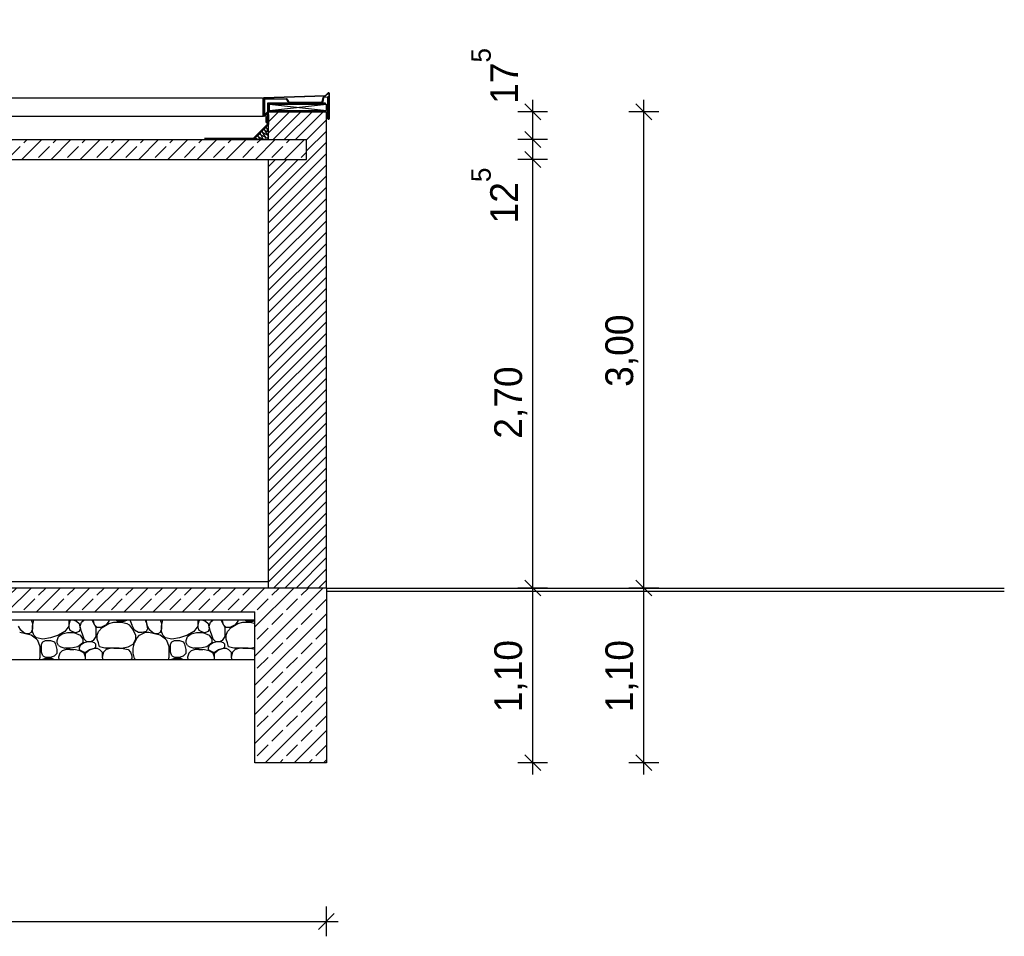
# Model space of a CAD drawing. Extents: x -73 to 359, y -4 to 85.
# Tile 67 of 149: x 53.28 to 59.48, y -1.11 to 4.66. Entities that reach past the tile are written whole.
import ezdxf

# ---------------------------------------------------------------- set-up
doc = ezdxf.new("R2010")
doc.units = 0
doc.header["$MEASUREMENT"] = 0
for name, color, linetype in [('A_1 Dämmung', 7, 'Continuous'), ('A_1 Holz', 7, 'Continuous'), ('P_BM_AUSSEN', 7, 'Continuous'), ('R_NT_DACH', 7, 'Continuous'), ('R_TR_BODEN', 7, 'Continuous'), ('R_TR_HIDDEN', 7, 'Continuous'), ('Schraffuren', 7, 'Continuous')]:
    doc.layers.add(name, color=color, linetype=linetype)
doc.styles.add('ERSTELLTER_STIL_1', font='txt')
doc.linetypes.add('Terrainlinie', pattern='A,0,[1,Bl.Nr. 2.0021.Shx,S=0.000793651,R=0,X=0,Y=-0.043301],-0.1,0', length=0.1)
doc.dimstyles.new('ERSTELLTER_STIL__1', dxfattribs={"dimtxt": 0.175, "dimasz": 0.095, "dimexe": 0.18, "dimexo": 0, "dimgap": 0.09, "dimtad": 1, "dimzin": 0, "dimdsep": 46, "dimtxsty": 'ERSTELLTER_STIL_1', "dimblk": 'ARROWHEAD_6', "dimblk1": 'ARROWHEAD_6', "dimblk2": 'ARROWHEAD_6', "dimcen": 0.09, "dimclrd": 7, "dimclre": 7, "dimclrt": 7, "dimadec": 0, "dimazin": 0, "dimtfac": 1, "dimtdec": 4, "dimtmove": 0, "dimatfit": 3, "dimfxl": 0, "dimtolj": 1, "dimtzin": 0, "dimarcsym": 0})
doc.dimstyles.new('ERSTELLTER_STIL__2', dxfattribs={"dimtxt": 0.175, "dimasz": 0.095, "dimexe": 0.18, "dimexo": 0, "dimgap": 0.09, "dimtad": 1, "dimtih": 1, "dimtoh": 1, "dimzin": 0, "dimdsep": 46, "dimtxsty": 'ERSTELLTER_STIL_1', "dimblk": 'ARROWHEAD_6', "dimblk1": 'ARROWHEAD_6', "dimblk2": 'ARROWHEAD_6', "dimcen": 0.09, "dimclrd": 7, "dimclre": 7, "dimclrt": 7, "dimadec": 0, "dimazin": 0, "dimtfac": 1, "dimtdec": 4, "dimtmove": 0, "dimatfit": 3, "dimfxl": 0, "dimtolj": 1, "dimtzin": 0, "dimarcsym": 0})
pattern_1 = [(45, (15.84666, 1.08162), (-0.09192388, 0.09192388), []), (45, (15.8007, 1.12758), (-0.09192388, 0.09192388), [0.0975, -0.0325])]

# ---------------------------------------------------------------- blocks, each defined once
blk = doc.blocks.new('*X12', base_point=(15.8467, 1.0816))
at = {"layer": 'Schraffuren', "linetype": 'Continuous'}
for p, q in [((53.3528, 0.8816), (53.3609, 0.8575)), ((53.3609, 0.8412), (53.369, 0.8816)), ((53.5884, 0.8816), (53.5884, 0.8412)), ((53.5965, 0.8737), (53.5884, 0.8493)), ((53.6044, 0.8816), (53.5965, 0.8737)), ((53.6135, 0.8816), (53.6372, 0.8737)), ((53.6372, 0.8737), (53.6534, 0.8575)), ((53.6697, 0.8656), (53.6857, 0.8816)), ((53.7348, 0.8816), (53.7509, 0.8493)), ((53.7509, 0.8493), (53.7429, 0.8816)), ((53.8403, 0.8737), (53.8241, 0.8493)), ((53.8423, 0.8816), (53.8403, 0.8737)), ((53.8853, 0.8816), (53.8972, 0.8737)), ((53.8972, 0.8737), (53.9378, 0.8737)), ((53.9378, 0.8737), (53.9615, 0.8816)), ((53.9737, 0.8816), (53.9866, 0.8493)), ((54.076, 0.8656), (54.072, 0.8816)), ((54.0841, 0.8412), (54.076, 0.8816)), ((54.1654, 0.8816), (54.1735, 0.8575)), ((54.1735, 0.8412), (54.1816, 0.8816)), ((54.401, 0.8816), (54.401, 0.8412)), ((54.4091, 0.8737), (54.401, 0.8493)), ((54.417, 0.8816), (54.4091, 0.8737)), ((54.4261, 0.8816), (54.4498, 0.8737)), ((54.4498, 0.8737), (54.466, 0.8575)), ((54.4823, 0.8656), (54.4983, 0.8816)), ((54.5474, 0.8816), (54.5635, 0.8493)), ((54.5635, 0.8493), (54.5555, 0.8816)), ((54.6529, 0.8737), (54.6367, 0.8493)), ((54.6549, 0.8816), (54.6529, 0.8737)), ((54.6979, 0.8816), (54.7098, 0.8737)), ((54.7098, 0.8737), (54.7504, 0.8737)), ((54.7504, 0.8737), (54.7617, 0.8775)), ((53.2877, 0.8168), (53.2715, 0.8412)), ((53.304, 0.8006), (53.2877, 0.8168)), ((53.3609, 0.825), (53.3528, 0.8006)), ((53.3609, 0.8575), (53.3609, 0.825)), ((53.3609, 0.8087), (53.3609, 0.8412)), ((53.369, 0.7843), (53.3609, 0.8087)), ((53.564, 0.8087), (53.5234, 0.7843)), ((53.5884, 0.8412), (53.564, 0.8087)), ((53.5884, 0.8493), (53.5884, 0.8331)), ((53.5884, 0.8331), (53.5965, 0.8168)), ((53.5965, 0.8168), (53.6128, 0.8087)), ((53.6128, 0.8087), (53.629, 0.8006)), ((53.6534, 0.8087), (53.6372, 0.8006)), ((53.6534, 0.8575), (53.6615, 0.825)), ((53.6615, 0.825), (53.6534, 0.8087)), ((53.6615, 0.8412), (53.6697, 0.8656)), ((53.6697, 0.8087), (53.6615, 0.8412)), ((53.6778, 0.7843), (53.6697, 0.8087)), ((53.7509, 0.8493), (53.759, 0.8331)), ((53.7672, 0.8331), (53.7509, 0.8493)), ((53.759, 0.8331), (53.759, 0.8087)), ((53.759, 0.8087), (53.759, 0.7762)), ((53.7916, 0.8331), (53.7672, 0.8331)), ((53.7672, 0.7843), (53.7753, 0.8087)), ((53.7753, 0.8087), (53.7997, 0.8331)), ((53.8241, 0.8493), (53.7916, 0.8331)), ((53.7997, 0.8331), (53.8403, 0.8575)), ((53.8403, 0.8575), (53.8728, 0.8656)), ((53.8728, 0.8656), (53.9216, 0.8656)), ((53.9216, 0.8656), (53.9541, 0.8575)), ((53.9541, 0.8575), (53.9703, 0.8493)), ((53.9703, 0.8493), (53.9947, 0.8168)), ((54.0028, 0.8168), (53.9866, 0.8493)), ((54.011, 0.7843), (53.9947, 0.8168)), ((54.0272, 0.8006), (54.0028, 0.8168)), ((54.076, 0.8087), (54.0516, 0.8006)), ((54.076, 0.8656), (54.0841, 0.825)), ((54.0841, 0.825), (54.076, 0.8087)), ((54.1003, 0.8168), (54.0841, 0.8412)), ((54.1166, 0.8006), (54.1003, 0.8168)), ((54.1735, 0.825), (54.1653, 0.8006)), ((54.1735, 0.8575), (54.1735, 0.825)), ((54.1735, 0.8087), (54.1735, 0.8412)), ((54.1816, 0.7843), (54.1735, 0.8087)), ((54.3766, 0.8087), (54.336, 0.7843)), ((54.401, 0.8412), (54.3766, 0.8087)), ((54.401, 0.8493), (54.401, 0.8331)), ((54.401, 0.8331), (54.4091, 0.8168)), ((54.4091, 0.8168), (54.4254, 0.8087)), ((54.4254, 0.8087), (54.4416, 0.8006)), ((54.466, 0.8087), (54.4498, 0.8006)), ((54.466, 0.8575), (54.4741, 0.825)), ((54.4741, 0.825), (54.466, 0.8087)), ((54.4741, 0.8412), (54.4823, 0.8656)), ((54.4823, 0.8087), (54.4741, 0.8412)), ((54.4904, 0.7843), (54.4823, 0.8087)), ((54.5635, 0.8493), (54.5716, 0.8331)), ((54.5798, 0.8331), (54.5635, 0.8493)), ((54.5716, 0.8331), (54.5716, 0.8087)), ((54.5716, 0.8087), (54.5716, 0.7762)), ((54.6041, 0.8331), (54.5798, 0.8331)), ((54.5798, 0.7843), (54.5879, 0.8087)), ((54.5879, 0.8087), (54.6123, 0.8331)), ((54.6367, 0.8493), (54.6041, 0.8331)), ((54.6123, 0.8331), (54.6529, 0.8575)), ((54.6529, 0.8575), (54.6854, 0.8656)), ((54.6854, 0.8656), (54.7342, 0.8656)), ((54.7342, 0.8656), (54.7617, 0.8587)), ((53.3528, 0.7843), (53.2796, 0.8006)), ((53.3202, 0.7925), (53.304, 0.8006)), ((53.3365, 0.7925), (53.3202, 0.7925)), ((53.3528, 0.8006), (53.3365, 0.7925)), ((53.3853, 0.76), (53.3528, 0.7843)), ((53.3853, 0.7681), (53.369, 0.7843)), ((53.4259, 0.76), (53.3853, 0.7681)), ((53.3934, 0.7518), (53.3853, 0.76)), ((53.4096, 0.7112), (53.3934, 0.7518)), ((53.4746, 0.7681), (53.4259, 0.76)), ((53.4259, 0.7437), (53.4421, 0.7518)), ((53.4421, 0.7518), (53.4746, 0.7518)), ((53.5234, 0.7843), (53.4746, 0.7681)), ((53.4746, 0.7518), (53.499, 0.7437)), ((53.5153, 0.7518), (53.5234, 0.7762)), ((53.5153, 0.7356), (53.5153, 0.7518)), ((53.5234, 0.7762), (53.5478, 0.7925)), ((53.5478, 0.7925), (53.5803, 0.8006)), ((53.5803, 0.8006), (53.6209, 0.8006)), ((53.6209, 0.8006), (53.6615, 0.7843)), ((53.629, 0.8006), (53.6372, 0.8006)), ((53.6615, 0.7843), (53.6778, 0.76)), ((53.6859, 0.76), (53.6778, 0.7843)), ((53.6778, 0.76), (53.6778, 0.7356)), ((53.7022, 0.7437), (53.6859, 0.76)), ((53.7428, 0.7518), (53.7265, 0.7437)), ((53.759, 0.7762), (53.7428, 0.7518)), ((53.7672, 0.76), (53.7672, 0.7843)), ((53.7753, 0.7356), (53.7672, 0.76)), ((53.9947, 0.7275), (54.011, 0.76)), ((54.0028, 0.7356), (54.0191, 0.7681)), ((54.011, 0.76), (54.011, 0.7843)), ((54.0191, 0.7681), (54.0353, 0.7843)), ((54.0387, 0.8006), (54.0272, 0.8006)), ((54.0353, 0.7843), (54.0387, 0.786)), ((54.0516, 0.8006), (54.0387, 0.8006)), ((54.0387, 0.786), (54.0678, 0.8006)), ((54.0922, 0.8006), (54.0678, 0.8006)), ((54.1653, 0.7843), (54.0922, 0.8006)), ((54.1328, 0.7925), (54.1166, 0.8006)), ((54.1491, 0.7925), (54.1328, 0.7925)), ((54.1653, 0.8006), (54.1491, 0.7925)), ((54.1979, 0.76), (54.1653, 0.7843)), ((54.1979, 0.7681), (54.1816, 0.7843)), ((54.2385, 0.76), (54.1979, 0.7681)), ((54.206, 0.7518), (54.1979, 0.76)), ((54.2222, 0.7112), (54.206, 0.7518)), ((54.2872, 0.7681), (54.2385, 0.76)), ((54.2385, 0.7437), (54.2547, 0.7518)), ((54.2547, 0.7518), (54.2872, 0.7518)), ((54.336, 0.7843), (54.2872, 0.7681)), ((54.2872, 0.7518), (54.3116, 0.7437)), ((54.3279, 0.7518), (54.336, 0.7762)), ((54.3279, 0.7356), (54.3279, 0.7518)), ((54.336, 0.7762), (54.3604, 0.7925)), ((54.3604, 0.7925), (54.3929, 0.8006)), ((54.3929, 0.8006), (54.4335, 0.8006)), ((54.4335, 0.8006), (54.4741, 0.7843)), ((54.4416, 0.8006), (54.4498, 0.8006)), ((54.4741, 0.7843), (54.4904, 0.76)), ((54.4985, 0.76), (54.4904, 0.7843)), ((54.4904, 0.76), (54.4904, 0.7356)), ((54.5148, 0.7437), (54.4985, 0.76)), ((54.5554, 0.7518), (54.5391, 0.7437)), ((54.5716, 0.7762), (54.5554, 0.7518)), ((54.5798, 0.76), (54.5798, 0.7843)), ((54.5879, 0.7356), (54.5798, 0.76)), ((53.4096, 0.6787), (53.4096, 0.7112)), ((53.4178, 0.7275), (53.4259, 0.7437)), ((53.4178, 0.6787), (53.4178, 0.7275)), ((53.5071, 0.7275), (53.499, 0.7437)), ((53.5153, 0.695), (53.5071, 0.7275)), ((53.5234, 0.7193), (53.5153, 0.7356)), ((53.5153, 0.6706), (53.5153, 0.695)), ((53.5234, 0.7193), (53.5396, 0.7112)), ((53.5478, 0.6868), (53.5315, 0.6706)), ((53.5396, 0.7112), (53.564, 0.7031)), ((53.5722, 0.695), (53.5478, 0.6868)), ((53.6047, 0.7031), (53.564, 0.7031)), ((53.5965, 0.695), (53.5722, 0.695)), ((53.5965, 0.695), (53.6209, 0.695)), ((53.6453, 0.7112), (53.6047, 0.7031)), ((53.6615, 0.6868), (53.6209, 0.695)), ((53.6778, 0.7356), (53.6453, 0.7112)), ((53.6615, 0.7193), (53.6534, 0.7031)), ((53.6534, 0.7031), (53.6534, 0.695)), ((53.6534, 0.695), (53.6697, 0.6868)), ((53.6859, 0.7356), (53.6615, 0.7193)), ((53.6859, 0.6706), (53.6615, 0.6868)), ((53.6697, 0.6868), (53.6859, 0.6787)), ((53.7103, 0.7437), (53.6859, 0.7356)), ((53.694, 0.6787), (53.7184, 0.695)), ((53.694, 0.6706), (53.7103, 0.6868)), ((53.7265, 0.7437), (53.7022, 0.7437)), ((53.7347, 0.7437), (53.7103, 0.7437)), ((53.7103, 0.6868), (53.7265, 0.695)), ((53.7184, 0.695), (53.7509, 0.7031)), ((53.7265, 0.695), (53.7509, 0.7031)), ((53.7509, 0.7356), (53.7347, 0.7437)), ((53.759, 0.7275), (53.7509, 0.7356)), ((53.7509, 0.7031), (53.759, 0.7112)), ((53.7509, 0.7031), (53.7672, 0.7031)), ((53.759, 0.7112), (53.759, 0.7275)), ((53.7672, 0.7031), (53.7834, 0.695)), ((53.7834, 0.7112), (53.7753, 0.7356)), ((53.8159, 0.7031), (53.7834, 0.7112)), ((53.7834, 0.695), (53.7997, 0.6787)), ((53.8241, 0.695), (53.8078, 0.6787)), ((53.8728, 0.7031), (53.8159, 0.7031)), ((53.8566, 0.7031), (53.8241, 0.695)), ((53.9053, 0.7031), (53.8566, 0.7031)), ((53.8728, 0.7031), (53.9216, 0.7031)), ((53.9216, 0.7031), (53.9622, 0.7112)), ((53.9216, 0.7031), (53.9622, 0.695)), ((53.9622, 0.7112), (53.9947, 0.7275)), ((53.9622, 0.695), (53.9784, 0.6787)), ((53.9947, 0.7031), (54.0028, 0.7356)), ((53.9947, 0.6706), (53.9947, 0.7031)), ((54.2222, 0.6787), (54.2222, 0.7112)), ((54.2304, 0.7275), (54.2385, 0.7437)), ((54.2304, 0.6787), (54.2304, 0.7275)), ((54.3197, 0.7275), (54.3116, 0.7437)), ((54.3279, 0.695), (54.3197, 0.7275)), ((54.336, 0.7193), (54.3279, 0.7356)), ((54.3279, 0.6706), (54.3279, 0.695)), ((54.336, 0.7193), (54.3522, 0.7112)), ((54.3604, 0.6868), (54.3441, 0.6706)), ((54.3522, 0.7112), (54.3766, 0.7031)), ((54.3847, 0.695), (54.3604, 0.6868)), ((54.4173, 0.7031), (54.3766, 0.7031)), ((54.4091, 0.695), (54.3847, 0.695)), ((54.4091, 0.695), (54.4335, 0.695)), ((54.4579, 0.7112), (54.4173, 0.7031)), ((54.4741, 0.6868), (54.4335, 0.695)), ((54.4904, 0.7356), (54.4579, 0.7112)), ((54.4741, 0.7193), (54.466, 0.7031)), ((54.466, 0.7031), (54.466, 0.695)), ((54.466, 0.695), (54.4823, 0.6868)), ((54.4985, 0.7356), (54.4741, 0.7193)), ((54.4985, 0.6706), (54.4741, 0.6868)), ((54.4823, 0.6868), (54.4985, 0.6787)), ((54.5229, 0.7437), (54.4985, 0.7356)), ((54.5066, 0.6787), (54.531, 0.695)), ((54.5066, 0.6706), (54.5229, 0.6868)), ((54.5391, 0.7437), (54.5148, 0.7437)), ((54.5473, 0.7437), (54.5229, 0.7437)), ((54.5229, 0.6868), (54.5391, 0.695)), ((54.531, 0.695), (54.5635, 0.7031)), ((54.5391, 0.695), (54.5635, 0.7031)), ((54.5635, 0.7356), (54.5473, 0.7437)), ((54.5716, 0.7275), (54.5635, 0.7356)), ((54.5635, 0.7031), (54.5716, 0.7112)), ((54.5635, 0.7031), (54.5798, 0.7031)), ((54.5716, 0.7112), (54.5716, 0.7275)), ((54.5798, 0.7031), (54.596, 0.695)), ((54.596, 0.7112), (54.5879, 0.7356)), ((54.6285, 0.7031), (54.596, 0.7112)), ((54.596, 0.695), (54.6123, 0.6787)), ((54.6367, 0.695), (54.6204, 0.6787)), ((54.6854, 0.7031), (54.6285, 0.7031)), ((54.6692, 0.7031), (54.6367, 0.695)), ((54.7179, 0.7031), (54.6692, 0.7031)), ((54.6854, 0.7031), (54.7342, 0.7031)), ((54.7342, 0.7031), (54.7617, 0.7086)), ((54.7342, 0.7031), (54.7617, 0.6976)), ((53.4048, 0.6316), (53.4096, 0.6462)), ((53.4096, 0.6462), (53.4096, 0.6787)), ((53.4259, 0.6543), (53.4178, 0.6787)), ((53.4421, 0.6381), (53.4228, 0.6316)), ((53.4259, 0.6543), (53.4421, 0.6462)), ((53.4421, 0.6462), (53.4746, 0.6462)), ((53.4828, 0.6381), (53.4421, 0.6381)), ((53.4746, 0.6462), (53.499, 0.6543)), ((53.4957, 0.6316), (53.4828, 0.6381)), ((53.499, 0.6543), (53.5153, 0.6706)), ((53.5315, 0.6706), (53.5234, 0.6462)), ((53.5234, 0.6462), (53.527, 0.6316)), ((53.6859, 0.6787), (53.694, 0.6787)), ((53.694, 0.6462), (53.6859, 0.6706)), ((53.694, 0.6462), (53.694, 0.6706)), ((53.694, 0.6316), (53.694, 0.6462)), ((53.7997, 0.6787), (53.7997, 0.6462)), ((53.8078, 0.6787), (53.7997, 0.6462)), ((53.7997, 0.6462), (53.8026, 0.6316)), ((53.7997, 0.6462), (53.8033, 0.6316)), ((53.9784, 0.6787), (53.9866, 0.6543)), ((53.9866, 0.6381), (53.9801, 0.6316)), ((53.9866, 0.6543), (53.9866, 0.6381)), ((54.0028, 0.6381), (53.9947, 0.6706)), ((54.0093, 0.6316), (54.0028, 0.6381)), ((54.2174, 0.6316), (54.2222, 0.6462)), ((54.2222, 0.6462), (54.2222, 0.6787)), ((54.2385, 0.6543), (54.2304, 0.6787)), ((54.2547, 0.6381), (54.2354, 0.6316)), ((54.2385, 0.6543), (54.2547, 0.6462)), ((54.2547, 0.6462), (54.2872, 0.6462)), ((54.2954, 0.6381), (54.2547, 0.6381)), ((54.2872, 0.6462), (54.3116, 0.6543)), ((54.3083, 0.6316), (54.2954, 0.6381)), ((54.3116, 0.6543), (54.3279, 0.6706)), ((54.3441, 0.6706), (54.336, 0.6462)), ((54.336, 0.6462), (54.3396, 0.6316)), ((54.4985, 0.6787), (54.5066, 0.6787)), ((54.5066, 0.6462), (54.4985, 0.6706)), ((54.5066, 0.6462), (54.5066, 0.6706)), ((54.5066, 0.6316), (54.5066, 0.6462)), ((54.6123, 0.6787), (54.6123, 0.6462)), ((54.6204, 0.6787), (54.6123, 0.6462)), ((54.6123, 0.6462), (54.6152, 0.6316)), ((54.6123, 0.6462), (54.6159, 0.6316))]:
    blk.add_line(p, q, dxfattribs=at)
blk = doc.blocks.new('Schraffur_1_6', base_point=(15.8467, 1.0816))
at = {"layer": 'Schraffuren', "color": 255, "linetype": 'Continuous', "lineweight": 18}
for p, q in [((54.7617, 0.8816), (48.9317, 0.8816)), ((54.7617, 0.6316), (54.7617, 0.8816)), ((48.9317, 0.6316), (54.7617, 0.6316))]:
    blk.add_line(p, q, dxfattribs=at)
at = {"layer": 'Schraffuren', "linetype": 'Continuous'}
blk.add_blockref('*X12', (15.8467, 1.0816), dxfattribs=at)
blk = doc.blocks.new('*D13', base_point=(15.8467, 1.0816))
at = {"layer": 'P_BM_AUSSEN', "linetype": 'Continuous'}
for p, q in [((57.1617, 1.1316), (57.2617, 1.0316)), ((57.3054, 1.0816), (57.1179, 1.0816)), ((57.2117, -0.0184), (57.2117, 1.0816)), ((57.1617, 0.0316), (57.2617, -0.0684)), ((57.3054, -0.0184), (57.1179, -0.0184)), ((57.2117, -0.0934), (57.2117, -0.0184))]:
    blk.add_line(p, q, dxfattribs=at)
at = {"layer": 'P_BM_AUSSEN', "char_height": 0.175, "attachment_point": 7, "rotation": 90, "style": 'ERSTELLTER_STIL_1'}
for s, insert in [('{3,00}', (57.1767, 2.3488)), ('{1,10}', (57.1767, 0.2988))]:
    blk.add_mtext(s, dxfattribs=dict(at, insert=insert))
blk = doc.blocks.new('ARROWHEAD_6')
at = {"color": 0, "linetype": 'Continuous', "lineweight": 0}
for p, q in [((0, 0), (-1, 0)), ((-0.5, -0.5), (0.5, 0.5))]:
    blk.add_line(p, q, dxfattribs=at)
blk = doc.blocks.new('*D15', base_point=(15.8467, 1.0816))
at = {"layer": 'P_BM_AUSSEN', "linetype": 'Continuous'}
for p, q in [((57.2117, 4.0816), (57.2117, 4.1566)), ((57.2617, 4.0316), (57.1617, 4.1316)), ((57.3054, 4.0816), (57.1179, 4.0816)), ((57.2117, 1.0816), (57.2117, 4.0816)), ((57.1617, 1.1316), (57.2617, 1.0316)), ((57.3054, 1.0816), (57.1179, 1.0816))]:
    blk.add_line(p, q, dxfattribs=at)
at = {"layer": 'P_BM_AUSSEN', "char_height": 0.175, "attachment_point": 7, "rotation": 90, "style": 'ERSTELLTER_STIL_1'}
for s, insert in [('{3,00}', (57.1767, 2.3488)), ('{1,10}', (57.1767, 0.2988))]:
    blk.add_mtext(s, dxfattribs=dict(at, insert=insert))
blk = doc.blocks.new('*D19', base_point=(15.8467, 1.0816))
at = {"layer": 'P_BM_AUSSEN', "linetype": 'Continuous'}
for p, q in [((56.4617, 1.1316), (56.5617, 1.0316)), ((56.6054, 1.0816), (56.4179, 1.0816)), ((56.5117, -0.0184), (56.5117, 1.0816)), ((56.4617, 0.0316), (56.5617, -0.0684)), ((56.6054, -0.0184), (56.4179, -0.0184)), ((56.5117, -0.0934), (56.5117, -0.0184))]:
    blk.add_line(p, q, dxfattribs=at)
at = {"layer": 'P_BM_AUSSEN', "char_height": 0.175, "attachment_point": 7, "rotation": 90, "style": 'ERSTELLTER_STIL_1'}
for s, insert in [('{17\\A1{\\H0.7x;\\S5^  ;}}', (56.4186, 4.1316)), ('{12\\A1{\\H0.7x;\\S5^  ;}}', (56.4186, 3.3784)), ('{2,70}', (56.4767, 2.0222)), ('{1,10}', (56.4767, 0.2988))]:
    blk.add_mtext(s, dxfattribs=dict(at, insert=insert))
blk = doc.blocks.new('*D20', base_point=(15.8467, 1.0816))
at = {"layer": 'P_BM_AUSSEN', "linetype": 'Continuous'}
for p, q in [((56.4617, 3.8316), (56.5617, 3.7316)), ((56.6054, 3.7816), (56.4179, 3.7816)), ((56.5117, 1.0816), (56.5117, 3.7816)), ((56.4617, 1.1316), (56.5617, 1.0316)), ((56.6054, 1.0816), (56.4179, 1.0816))]:
    blk.add_line(p, q, dxfattribs=at)
at = {"layer": 'P_BM_AUSSEN', "char_height": 0.175, "attachment_point": 7, "rotation": 90, "style": 'ERSTELLTER_STIL_1'}
for s, insert in [('{17\\A1{\\H0.7x;\\S5^  ;}}', (56.4186, 4.1316)), ('{12\\A1{\\H0.7x;\\S5^  ;}}', (56.4186, 3.3784)), ('{2,70}', (56.4767, 2.0222)), ('{1,10}', (56.4767, 0.2988))]:
    blk.add_mtext(s, dxfattribs=dict(at, insert=insert))
blk = doc.blocks.new('*D21', base_point=(15.8467, 1.0816))
at = {"layer": 'P_BM_AUSSEN', "linetype": 'Continuous'}
for p, q in [((56.4617, 3.9566), (56.5617, 3.8566)), ((56.6054, 3.9066), (56.4179, 3.9066)), ((56.5117, 3.7816), (56.5117, 3.9066)), ((56.4617, 3.8316), (56.5617, 3.7316)), ((56.6054, 3.7816), (56.4179, 3.7816))]:
    blk.add_line(p, q, dxfattribs=at)
at = {"layer": 'P_BM_AUSSEN', "char_height": 0.175, "attachment_point": 7, "rotation": 90, "style": 'ERSTELLTER_STIL_1'}
for s, insert in [('{17\\A1{\\H0.7x;\\S5^  ;}}', (56.4186, 4.1316)), ('{12\\A1{\\H0.7x;\\S5^  ;}}', (56.4186, 3.3784)), ('{2,70}', (56.4767, 2.0222)), ('{1,10}', (56.4767, 0.2988))]:
    blk.add_mtext(s, dxfattribs=dict(at, insert=insert))
blk = doc.blocks.new('*D22', base_point=(15.8467, 1.0816))
at = {"layer": 'P_BM_AUSSEN', "linetype": 'Continuous'}
for p, q in [((56.5117, 4.0816), (56.5117, 4.1566)), ((56.5617, 4.0316), (56.4617, 4.1316)), ((56.6054, 4.0816), (56.4179, 4.0816)), ((56.5117, 3.9066), (56.5117, 4.0816)), ((56.4617, 3.9566), (56.5617, 3.8566)), ((56.6054, 3.9066), (56.4179, 3.9066))]:
    blk.add_line(p, q, dxfattribs=at)
at = {"layer": 'P_BM_AUSSEN', "char_height": 0.175, "attachment_point": 7, "rotation": 90, "style": 'ERSTELLTER_STIL_1'}
for s, insert in [('{17\\A1{\\H0.7x;\\S5^  ;}}', (56.4186, 4.1316)), ('{12\\A1{\\H0.7x;\\S5^  ;}}', (56.4186, 3.3784)), ('{2,70}', (56.4767, 2.0222)), ('{1,10}', (56.4767, 0.2988))]:
    blk.add_mtext(s, dxfattribs=dict(at, insert=insert))
blk = doc.blocks.new('*D23', base_point=(15.8467, 1.0816))
at = {"layer": 'P_BM_AUSSEN', "linetype": 'Continuous'}
for p, q in [((48.4817, -1.1121), (48.4817, -0.9246)), ((55.2117, -1.1121), (55.2117, -0.9246)), ((48.5317, -0.9684), (48.4317, -1.0684)), ((55.1617, -1.0684), (55.2617, -0.9684)), ((48.4067, -1.0184), (48.4817, -1.0184)), ((48.4817, -1.0184), (55.2117, -1.0184)), ((55.2117, -1.0184), (55.2867, -1.0184))]:
    blk.add_line(p, q, dxfattribs=at)
at = {"layer": 'P_BM_AUSSEN', "insert": (51.6139, -0.9834), "char_height": 0.175, "attachment_point": 7, "style": 'ERSTELLTER_STIL_1'}
blk.add_mtext('{6,73}', dxfattribs=at)

msp = doc.modelspace()

# ---------------------------------------------------------------- hatches: boundary and pattern name
at = {"layer": 'A_1 Dämmung', "linetype": 'Continuous'}
for points in [[(54.8397, 4.1295), (54.8397, 4.1365), (54.8686, 4.1365), (54.8686, 4.1295)], [(54.8397, 4.1293), (54.8466, 4.1293), (54.8466, 4.1043), (54.8397, 4.1043)], [(54.8957, 4.1295), (54.8957, 4.1365), (54.9247, 4.1365), (54.9247, 4.1295)], [(54.9492, 4.1295), (54.9492, 4.1365), (54.9782, 4.1365), (54.9782, 4.1295)], [(55.0032, 4.1295), (55.0032, 4.1365), (55.0317, 4.1365), (55.0317, 4.1295)], [(55.0602, 4.1365), (55.0745, 4.1365), (55.0745, 4.1295), (55.0602, 4.1295)], [(55.0745, 4.1365), (55.0817, 4.1365), (55.0817, 4.1295), (55.0745, 4.1295)], [(55.1067, 4.1365), (55.1317, 4.1365), (55.1317, 4.1295), (55.1067, 4.1295)], [(55.1567, 4.1365), (55.1817, 4.1365), (55.1817, 4.1295), (55.1567, 4.1295)], [(54.8397, 4.0677), (54.8397, 4.0651), (54.8326, 4.0651), (54.8326, 4.0687), (54.8397, 4.0792), (54.8397, 4.0816), (54.8466, 4.0816), (54.8466, 4.0781)], [(54.8396, 4.0315), (54.8326, 4.0315), (54.8326, 4.0507), (54.8397, 4.0507)], [(54.8397, 4.0771), (54.8467, 4.0771), (54.8467, 4.0521), (54.8397, 4.0521, 0.116838), (54.8397, 4.06)], [(54.8397, 4.0651), (54.8467, 4.0651), (54.8467, 4.0401), (54.8397, 4.0401)], [(54.8565, 4.0893), (54.8815, 4.0893), (54.8815, 4.0823), (54.8565, 4.0823)], [(54.9065, 4.0893), (54.9315, 4.0893), (54.9315, 4.0823), (54.9065, 4.0823)], [(54.9565, 4.0893), (54.9815, 4.0893), (54.9815, 4.0823), (54.9565, 4.0823)], [(55.0065, 4.0893), (55.0315, 4.0893), (55.0315, 4.0823), (55.0065, 4.0823)], [(55.0565, 4.0893), (55.0815, 4.0893), (55.0815, 4.0823), (55.0565, 4.0823)], [(55.1065, 4.0893), (55.1315, 4.0893), (55.1315, 4.0823), (55.1065, 4.0823)], [(55.1565, 4.0893), (55.1817, 4.0893), (55.1817, 4.0823), (55.1565, 4.0823)], [(54.8299, 3.9941), (54.8348, 3.9892), (54.8229, 3.9773), (54.8228, 3.9772), (54.8227, 3.977), (54.8171, 3.9715), (54.8122, 3.9764)], [(54.8397, 4.026), (54.8397, 4.0271), (54.8467, 4.0271), (54.8467, 4.0059), (54.8397, 4.0059), (54.8397, 4.018, 0.119278)], [(54.4441, 3.9136), (54.4661, 3.9136), (54.4661, 3.9066), (54.4441, 3.9066)], [(54.4911, 3.9136), (54.5107, 3.9136), (54.5107, 3.9066), (54.4911, 3.9066)], [(54.5107, 3.9136), (54.5161, 3.9136), (54.5161, 3.9066), (54.5107, 3.9066)], [(54.5411, 3.9136), (54.5661, 3.9136), (54.5661, 3.9066), (54.5411, 3.9066)], [(54.5911, 3.9136), (54.6161, 3.9136), (54.6161, 3.9066), (54.5911, 3.9066)], [(54.6411, 3.9136), (54.6661, 3.9136), (54.6661, 3.9066), (54.6411, 3.9066)], [(54.6911, 3.9136), (54.7161, 3.9136), (54.7161, 3.9066), (54.6911, 3.9066)], [(54.7411, 3.9136), (54.7494, 3.9136), (54.7592, 3.9234), (54.7641, 3.9185), (54.7523, 3.9066), (54.7411, 3.9066)], [(54.7945, 3.9588), (54.7995, 3.9538), (54.7969, 3.9513), (54.7968, 3.9512), (54.7967, 3.951), (54.784, 3.9383), (54.7838, 3.9382), (54.7837, 3.9381), (54.7818, 3.9361), (54.7768, 3.9411)]]:
    msp.add_hatch(color=256, dxfattribs=at).paths.add_polyline_path(points, flags=0)
at = {"layer": 'Schraffuren', "linetype": 'Continuous'}
h = msp.add_hatch(dxfattribs=at)
h.set_pattern_fill('Beton__Stahlbeton_0006', color=256, style=0, pattern_type=2)
h.set_pattern_definition(pattern_1)
h.paths.add_polyline_path([(48.8466, 4.0816), (48.8467, 4.0816), (48.8467, 4.0816), (48.4817, 4.0816), (48.4817, 3.7816), (55.0867, 3.7816), (55.0867, 3.9066), (48.8467, 3.9066), (48.8467, 3.9241), (48.8466, 3.9243)], flags=0)
h = msp.add_hatch(dxfattribs=at)
h.set_pattern_fill('MW_HLZ_0006', color=256, style=0, pattern_type=2)
h.set_pattern_definition([(45, (15.846663, 1.08162), (-0.03535534, 0.03535534), [])])
h.paths.add_polyline_path([(54.8467, 3.9243), (54.8467, 3.9241), (54.8467, 3.9066), (55.0867, 3.9066), (55.0867, 3.7816), (54.8467, 3.7816), (54.8467, 1.0816), (55.2117, 1.0816), (55.2117, 4.0816), (54.8467, 4.0816), (54.8467, 4.0816), (54.8467, 4.0816)], flags=0)
h = msp.add_hatch(dxfattribs=at)
h.set_pattern_fill('Beton__Stahlbeton_0006', color=256, style=0, pattern_type=2)
h.set_pattern_definition(pattern_1)
h.paths.add_polyline_path([(48.9317, 0.9316), (54.7617, 0.9316), (54.7617, -0.0184), (55.2117, -0.0184), (55.2117, 1.0816), (48.4817, 1.0816), (48.4817, -0.0184), (48.9317, -0.0184)], flags=0)

# ---------------------------------------------------------------- linework, layer by layer
at = {"layer": 'A_1 Dämmung', "linetype": 'Continuous'}
for p, q in [((54.8397, 4.1365), (54.8397, 4.0792)), ((55.2067, 4.1365), (54.8397, 4.1365)), ((54.8397, 4.1043), (54.8467, 4.1043)), ((54.8466, 4.0781), (54.8466, 4.1295)), ((55.2067, 4.1295), (54.8466, 4.1295)), ((54.8466, 4.0893), (54.8466, 4.1293)), ((54.8466, 4.0893), (54.8466, 4.1293)), ((54.8686, 4.1295), (54.8686, 4.1365)), ((54.9247, 4.1295), (54.9247, 4.1365)), ((54.9492, 4.1295), (54.9492, 4.1365)), ((54.9782, 4.1295), (54.9782, 4.1365)), ((55.0032, 4.1295), (55.0032, 4.1365)), ((55.0317, 4.1295), (55.0317, 4.1365)), ((55.0567, 4.1295), (55.0567, 4.1365)), ((55.0602, 4.1295), (55.0602, 4.1365)), ((55.0817, 4.1295), (55.0817, 4.1365)), ((55.1067, 4.1295), (55.1067, 4.1365)), ((55.1317, 4.1295), (55.1317, 4.1365)), ((55.1567, 4.1295), (55.1567, 4.1365)), ((55.1817, 4.1295), (55.1817, 4.1365)), ((55.2067, 4.1295), (55.2067, 4.1365)), ((54.8325, 4.015), (54.8326, 4.0687)), ((54.8325, 4.015), (54.8326, 4.0687)), ((54.8326, 4.0687), (54.8397, 4.0792)), ((54.8397, 4.0651), (54.8326, 4.0651)), ((54.8326, 4.0507), (54.8397, 4.0507)), ((54.8396, 4.0816), (54.8467, 4.0816)), ((54.8397, 4.0677), (54.8396, 4.0039)), ((54.8397, 4.0677), (54.8466, 4.0781)), ((54.8397, 4.0771), (54.8467, 4.0771)), ((54.8467, 4.0651), (54.8397, 4.0651)), ((54.8397, 4.0521), (54.8467, 4.0521)), ((54.8397, 4.0401), (54.8467, 4.0401)), ((55.1817, 4.0823), (54.8466, 4.0823)), ((54.8467, 4.0651), (54.8466, 4.001)), ((54.8565, 4.0823), (54.8565, 4.0893)), ((54.8815, 4.0823), (54.8815, 4.0893)), ((54.9065, 4.0823), (54.9065, 4.0893)), ((54.9315, 4.0823), (54.9315, 4.0893)), ((54.9565, 4.0823), (54.9565, 4.0893)), ((54.9815, 4.0823), (54.9815, 4.0893)), ((55.0047, 4.0893), (55.2117, 4.0893)), ((55.0065, 4.0823), (55.0065, 4.0893)), ((55.0315, 4.0823), (55.0315, 4.0893)), ((55.0315, 4.0823), (55.0315, 4.0893)), ((55.0565, 4.0823), (55.0565, 4.0893)), ((55.0815, 4.0823), (55.0815, 4.0893)), ((55.1065, 4.0823), (55.1065, 4.0893)), ((55.1315, 4.0823), (55.1315, 4.0893)), ((55.1565, 4.0823), (55.1565, 4.0893)), ((55.1817, 4.0823), (55.1817, 4.0893)), ((55.2067, 4.0823), (55.2067, 4.0893)), ((54.7494, 3.9136), (54.8397, 4.0039)), ((54.7523, 3.9066), (54.8467, 4.001)), ((54.8171, 3.9715), (54.8122, 3.9764)), ((54.8228, 3.9772), (54.8195, 3.9707)), ((54.8195, 3.9707), (54.8467, 3.9247)), ((54.8292, 3.9804), (54.8228, 3.9772)), ((54.8467, 3.9717), (54.8292, 3.9804)), ((54.8348, 3.9892), (54.8299, 3.9941)), ((54.8325, 4.015), (54.8396, 4.015)), ((54.8325, 3.9837), (54.8357, 3.9902)), ((54.8467, 3.9554), (54.8325, 3.9837)), ((54.8326, 4.0315), (54.8396, 4.0315)), ((54.8357, 3.9902), (54.8422, 3.9934)), ((54.8396, 4.0151), (54.8467, 4.0151)), ((54.8397, 4.0271), (54.8467, 4.0271)), ((54.8397, 4.0059), (54.8467, 4.0059)), ((54.8422, 3.9934), (54.8467, 3.9912)), ((54.7494, 3.9136), (54.4441, 3.9136)), ((54.4661, 3.9136), (54.4661, 3.9066)), ((54.4911, 3.9136), (54.4911, 3.9066)), ((54.5161, 3.9136), (54.5161, 3.9066)), ((54.5161, 3.9101), (54.5161, 3.9066)), ((54.5411, 3.9136), (54.5411, 3.9066)), ((54.5661, 3.9136), (54.5661, 3.9066)), ((54.5911, 3.9136), (54.5911, 3.9066)), ((54.5911, 3.9101), (54.5911, 3.9066)), ((54.6161, 3.9136), (54.6161, 3.9066)), ((54.6411, 3.9136), (54.6411, 3.9066)), ((54.6661, 3.9136), (54.6661, 3.9066)), ((54.6911, 3.9136), (54.6911, 3.9066)), ((54.7161, 3.9136), (54.7161, 3.9066)), ((54.7411, 3.9136), (54.7411, 3.9066)), ((54.7468, 3.9136), (54.7507, 3.9149)), ((54.758, 3.9118), (54.7554, 3.9066)), ((54.7645, 3.915), (54.758, 3.9118)), ((54.7641, 3.9185), (54.7592, 3.9234)), ((54.7813, 3.9066), (54.7645, 3.915)), ((54.7736, 3.9066), (54.7678, 3.9183)), ((54.7818, 3.9361), (54.7768, 3.9411)), ((54.7779, 3.9282), (54.8163, 3.9066)), ((54.7838, 3.9382), (54.7805, 3.9317)), ((54.7931, 3.9066), (54.7807, 3.9313)), ((54.7903, 3.9415), (54.7838, 3.9382)), ((54.8371, 3.9147), (54.7903, 3.9415)), ((54.7935, 3.9447), (54.7968, 3.9512)), ((54.7935, 3.9447), (54.8126, 3.9066)), ((54.7995, 3.9538), (54.7945, 3.9588)), ((54.8033, 3.9545), (54.8467, 3.9327)), ((54.8065, 3.9577), (54.8098, 3.9642)), ((54.8316, 3.9151), (54.8065, 3.9577)), ((54.8163, 3.9674), (54.8098, 3.9642)), ((54.8467, 3.9522), (54.8163, 3.9674)), ((54.8436, 3.9179), (54.8371, 3.9147)), ((54.8435, 3.9178), (54.8467, 3.9243)), ((54.7523, 3.9066), (54.4556, 3.9066))]:
    msp.add_line(p, q, dxfattribs=at)
at = {"layer": 'A_1 Dämmung', "linetype": 'Continuous', "flags": 128}
for points in [[(54.7494, 3.9136), (54.4521, 3.9136)], [(54.8467, 3.9066), (54.4441, 3.9066)]]:
    msp.add_lwpolyline(points, dxfattribs=at)
at = {"layer": 'A_1 Holz', "linetype": 'Continuous'}
for p, q in [((54.8536, 4.1293), (55.2117, 4.1293)), ((54.8536, 4.0893), (54.8536, 4.1293)), ((54.8536, 4.0893), (55.2117, 4.1293)), ((54.8536, 4.1293), (55.2117, 4.0893)), ((55.2117, 4.0893), (55.2117, 4.1293)), ((54.8536, 4.0893), (55.2117, 4.0893))]:
    msp.add_line(p, q, dxfattribs=at)
at = {"layer": 'R_NT_DACH', "linetype": 'Continuous'}
for p, q in [((48.8853, 4.1699), (54.8088, 4.1699)), ((54.8115, 4.1634), (54.8115, 4.0601)), ((54.8145, 4.1634), (54.8145, 4.0601)), ((55.2017, 4.1819), (54.8171, 4.1699)), ((55.2041, 4.179), (54.8179, 4.1669)), ((54.8185, 4.0615), (54.8186, 4.16)), ((54.8215, 4.163), (54.9598, 4.1645)), ((54.8216, 4.16), (54.8215, 4.0615)), ((54.9599, 4.1615), (54.8216, 4.16)), ((54.9715, 4.1415), (54.9599, 4.1615)), ((54.9625, 4.163), (54.9741, 4.1431)), ((55.186, 4.144), (55.1909, 4.1717)), ((55.1939, 4.1712), (55.189, 4.1435)), ((55.1938, 4.1742), (55.2214, 4.1765)), ((55.2184, 4.1734), (55.1939, 4.1712)), ((55.2204, 4.1996), (55.2037, 4.1828)), ((55.2226, 4.1974), (55.2041, 4.179)), ((55.2215, 4.0435), (55.2215, 4.1704)), ((55.2245, 4.1735), (55.2245, 4.0435)), ((55.2285, 4.0412), (55.2285, 4.195)), ((55.2315, 4.0412), (55.2315, 4.195)), ((54.9767, 4.1416), (55.1831, 4.1416)), ((55.1831, 4.1386), (54.9767, 4.1386)), ((48.8853, 4.0537), (54.8115, 4.0537)), ((54.8215, 4.0615), (54.8185, 4.0615)), ((54.8209, 4.058), (54.8318, 4.0731)), ((54.8233, 4.0563), (54.8342, 4.0714)), ((54.8342, 4.0714), (54.8318, 4.0731)), ((55.2142, 4.0498), (55.2118, 4.048)), ((55.2118, 4.048), (55.2198, 4.0373)), ((55.2142, 4.0498), (55.2222, 4.0391)), ((55.2215, 4.0435), (55.2245, 4.0435))]:
    msp.add_line(p, q, dxfattribs=at)
for centre, radius, start, end in [((54.818, 4.1634), 0.0065, 92.11955, 180), ((54.818, 4.1634), 0.0035, 92.11955, 180), ((54.8216, 4.16), 0.003, 92.05836, 179.98032), ((54.9599, 4.1615), 0.003, 30.11373, 92.05836), ((55.1939, 4.1712), 0.003, 92.11955, 170), ((55.2015, 4.1849), 0.003, 272.16941, 315), ((55.2185, 4.1704), 0.003, 0, 92.26717), ((55.225, 4.195), 0.0065, 0, 135), ((55.2215, 4.1735), 0.003, 0, 92.26717), ((55.225, 4.195), 0.0035, 0, 135), ((54.9767, 4.1446), 0.006, 210.11373, 270), ((54.9767, 4.1446), 0.003, 210.11373, 270), ((55.1831, 4.1446), 0.003, 270, 350), ((55.1831, 4.1446), 0.006, 270, 350), ((54.818, 4.0601), 0.0065, 180, 324.13644), ((54.818, 4.0601), 0.0035, 180, 324.13644), ((55.225, 4.0412), 0.0065, 216.82111, 0), ((55.225, 4.0412), 0.0035, 216.82111, 0)]:
    msp.add_arc(centre, radius, start, end, dxfattribs=at)
at = {"layer": 'R_TR_BODEN', "linetype": 'Continuous'}
msp.add_line((55.2117, 1.0816), (59.4824, 1.0816), dxfattribs=at)
at = {"layer": 'R_TR_BODEN', "linetype": 'Terrainlinie'}
msp.add_line((55.2117, 1.0616), (59.4824, 1.0616), dxfattribs=at)
at = {"layer": 'R_TR_HIDDEN', "linetype": 'Continuous'}
for p, q in [((54.8467, 3.9066), (54.8467, 4.0816)), ((54.8467, 4.0816), (55.2117, 4.0816)), ((55.2117, 1.0816), (55.2117, 4.0816)), ((48.8467, 3.9066), (55.0867, 3.9066)), ((48.8467, 3.9066), (54.8467, 3.9066)), ((55.0867, 3.7816), (55.0867, 3.9066)), ((48.4817, 3.7816), (55.0867, 3.7816)), ((54.8467, 1.0816), (54.8467, 3.7816)), ((54.8467, 1.1216), (48.4955, 1.1216)), ((55.2117, 1.0816), (48.4817, 1.0816)), ((55.2117, 1.0816), (55.2117, -0.0184)), ((48.9317, 0.9316), (54.7617, 0.9316)), ((54.7617, -0.0184), (54.7617, 0.9316)), ((48.9317, 0.8816), (54.7617, 0.8816)), ((48.9317, 0.6316), (54.7617, 0.6316)), ((55.2117, -0.0184), (54.7617, -0.0184))]:
    msp.add_line(p, q, dxfattribs=at)
at = {"layer": 'Schraffuren', "color": 255, "linetype": 'Continuous', "lineweight": 18, "flags": 128}
for points in [[(48.8466, 4.0816), (48.8467, 4.0816), (48.8467, 4.0816), (48.4817, 4.0816), (48.4817, 3.7816), (55.0867, 3.7816), (55.0867, 3.9066), (48.8467, 3.9066), (48.8467, 3.9241), (48.8466, 3.9243)], [(54.8467, 3.9243), (54.8467, 3.9241), (54.8467, 3.9066), (55.0867, 3.9066), (55.0867, 3.7816), (54.8467, 3.7816), (54.8467, 1.0816), (55.2117, 1.0816), (55.2117, 4.0816), (54.8467, 4.0816), (54.8467, 4.0816), (54.8467, 4.0816)], [(48.9317, 0.9316), (54.7617, 0.9316), (54.7617, -0.0184), (55.2117, -0.0184), (55.2117, 1.0816), (48.4817, 1.0816), (48.4817, -0.0184), (48.9317, -0.0184)]]:
    msp.add_lwpolyline(points, close=True, dxfattribs=at)

# ---------------------------------------------------------------- block references
at = {"layer": 'Schraffuren', "linetype": 'Continuous'}
msp.add_blockref('Schraffur_1_6', (15.8467, 1.0816), dxfattribs=at)

# ---------------------------------------------------------------- dimensions: what is measured, and where the dimension line sits
at = {"layer": 'P_BM_AUSSEN', "linetype": 'Continuous'}
for base, p1, p2, picture, middle in [((56.5117, -0.0184), (55.2117, 1.0816), (55.0867, 3.7816), '*D20', (56.3892, 2.2518)), ((56.511663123, -0.0183802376), (55.086663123, 3.7816197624), (55.086663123, 3.9066197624), '*D21', (56.389163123, 3.7495716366)), ((56.511663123, -0.0183802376), (55.086663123, 3.9066197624), (55.211663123, 4.0816197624), '*D22', (56.389163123, 4.5028201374)), ((56.5117, -0.0184), (55.2117, -0.0184), (55.2117, 1.0816), '*D19', (56.3892, 0.5316)), ((57.2117, -0.0184), (54.8467, 1.0816), (55.2117, 4.0816), '*D15', (57.0892, 2.5816)), ((57.2117, -0.0184), (55.2117, -0.0184), (54.8467, 1.0816), '*D13', (57.0892, 0.5316))]:
    dim = msp.add_linear_dim(base=base, p1=p1, p2=p2, angle=90, dimstyle='ERSTELLTER_STIL__1', dxfattribs=at)
    dim.commit()
    dim.dimension.update_dxf_attribs({"geometry": picture, "text_midpoint": middle})
dim = msp.add_linear_dim(base=(48.4817, -1.0184), p1=(48.4817, -0.0184), p2=(55.2117, -0.0184), dimstyle='ERSTELLTER_STIL__2', dxfattribs=at)
dim.commit()
dim.dimension.update_dxf_attribs({"geometry": '*D23', "text_midpoint": (51.8435, -0.8959)})

doc.saveas('drawing.dxf')
